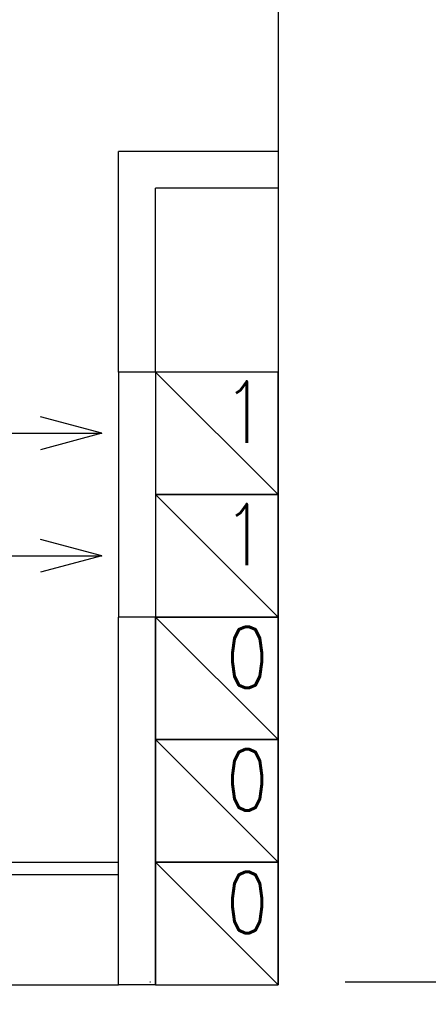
# Model space of a CAD drawing. Header units: millimetres. Extents: x 42924 to 92944, y -369470 to -179866.
# Tile 157 of 256: x 60456 to 60523, y -180945 to -180784. Entities that reach past the tile are written whole.
import ezdxf

# ---------------------------------------------------------------- set-up
doc = ezdxf.new("R2010")
doc.units = ezdxf.units.MM
doc.linetypes.add('DASHDOT', pattern=[25.4, 12.7, -6.35, 0, -6.35])
for name, color, linetype in [('!! 0_ Istn-sciany', 8, 'Continuous'), ('!! 0_ Istn-widok', 8, 'Continuous'), ('!! 0_Istn-went', 8, 'Continuous'), ('!! 0_Osie', 8, 'DASHDOT'), ('!! 2 ZABUDOWA GK-MDF', 8, 'Continuous'), ('0-osie-liniA', 8, 'DASHDOT')]:
    doc.layers.add(name, color=color, linetype=linetype)
doc.layers.add('E_SAP_ZASIĘG', color=150, linetype='Continuous', plot=False)
doc.styles.add('ARCHETYP', font='romans.shx', dxfattribs={"height": 15})

# ---------------------------------------------------------------- blocks, each defined once
blk = doc.blocks.new('BLOK OSI')
at = {"layer": '0-osie-liniA', "ltscale": 5}
blk.add_lwpolyline([(48639.26, -194702.09), (55442.28, -194702.09)], dxfattribs=at)

msp = doc.modelspace()

# ---------------------------------------------------------------- linework, layer by layer
at = {"layer": '!! 0_ Istn-sciany'}
for points in [[(60498.56735, -180653.3878), (60498.56735, -180805.3878)], [(60472.56735, -180841.3878), (60472.56735, -180805.3878)], [(60498.56735, -180805.3878), (60472.56735, -180805.3878)], [(60478.56735, -180841.3878), (60478.56735, -180811.3878)], [(60498.56735, -180811.3878), (60478.56735, -180811.3878)], [(60498.56735, -180811.3878), (60498.56735, -180941.3878)], [(60478.56735, -180841.3878), (60472.56735, -180841.3878)], [(60472.56735, -180941.3878), (60472.56735, -180881.3878)], [(60478.56735, -180881.3878), (60472.56735, -180881.3878)], [(60478.56735, -180941.3878), (60478.56735, -180881.3878)], [(60216.56735, -180941.3878), (60472.56735, -180941.3878)], [(60478.56735, -180941.3878), (60498.56735, -180941.3878)]]:
    msp.add_lwpolyline(points, dxfattribs=at)
at = {"layer": '!! 0_ Istn-widok'}
for points in [[(60498.56735, -180805.3878), (60498.56735, -180811.3878)], [(60478.56735, -180941.3878), (60472.56735, -180941.3878)]]:
    msp.add_lwpolyline(points, dxfattribs=at)
at = {"layer": '!! 0_Istn-went'}
for points in [[(60472.56735, -180841.3878), (60472.56735, -180881.3878)], [(60478.56735, -180841.3878), (60498.56735, -180861.3878)], [(60469.86062, -180851.3878), (60459.86062, -180848.70831)], [(60429.81409, -180851.3878), (60469.86062, -180851.3878)], [(60469.86062, -180851.3878), (60459.86062, -180854.06729)], [(60478.56735, -180861.3878), (60498.56735, -180881.3878)], [(60469.86062, -180871.3878), (60459.86062, -180868.70831)], [(60429.81409, -180871.3878), (60469.86062, -180871.3878)], [(60469.86062, -180871.3878), (60459.86062, -180874.06729)], [(60478.56735, -180881.3878), (60498.56735, -180901.3878)], [(60478.56735, -180901.3878), (60498.56735, -180921.3878)], [(60478.56735, -180921.3878), (60498.56735, -180941.3878)]]:
    msp.add_lwpolyline(points, dxfattribs=at)
for points in [[(60478.56735, -180861.3878), (60498.56735, -180861.3878), (60498.56735, -180841.3878), (60478.56735, -180841.3878)], [(60478.56735, -180881.3878), (60498.56735, -180881.3878), (60498.56735, -180861.3878), (60478.56735, -180861.3878)], [(60478.56735, -180901.3878), (60498.56735, -180901.3878), (60498.56735, -180881.3878), (60478.56735, -180881.3878)], [(60478.56735, -180921.3878), (60498.56735, -180921.3878), (60498.56735, -180901.3878), (60478.56735, -180901.3878)], [(60478.56735, -180941.3878), (60498.56735, -180941.3878), (60498.56735, -180921.3878), (60478.56735, -180921.3878)]]:
    msp.add_lwpolyline(points, close=True, dxfattribs=at)
at = {"layer": '!! 2 ZABUDOWA GK-MDF'}
for points in [[(60372.56735, -180921.3878), (60472.56735, -180921.3878)], [(60372.56735, -180923.3878), (60472.56735, -180923.3878)]]:
    msp.add_lwpolyline(points, dxfattribs=at)
at = {"layer": 'E_SAP_ZASIĘG'}
for centre in [(60076.8218, -181088.08994), (60928.90732, -181088.08994)]:
    msp.add_circle(centre, 600, dxfattribs=at)

# ---------------------------------------------------------------- block references
at = {"layer": '!! 0_Osie'}
msp.add_blockref('BLOK OSI', (8819.85593, 13761.2005), dxfattribs=at)

# ---------------------------------------------------------------- texts
at = {"layer": '!! 0_Istn-went', "style": 'ARCHETYP', "width": 0.8}
for s, p in [('1', (60489.68792, -180852.92747)), ('1', (60489.68792, -180872.92747)), ('0', (60490.1091, -180892.95091)), ('0', (60490.1091, -180912.95091)), ('0', (60490.1091, -180932.95091))]:
    msp.add_text(s, height=10, rotation=0, dxfattribs=at).set_placement(p)

doc.saveas('drawing.dxf')
